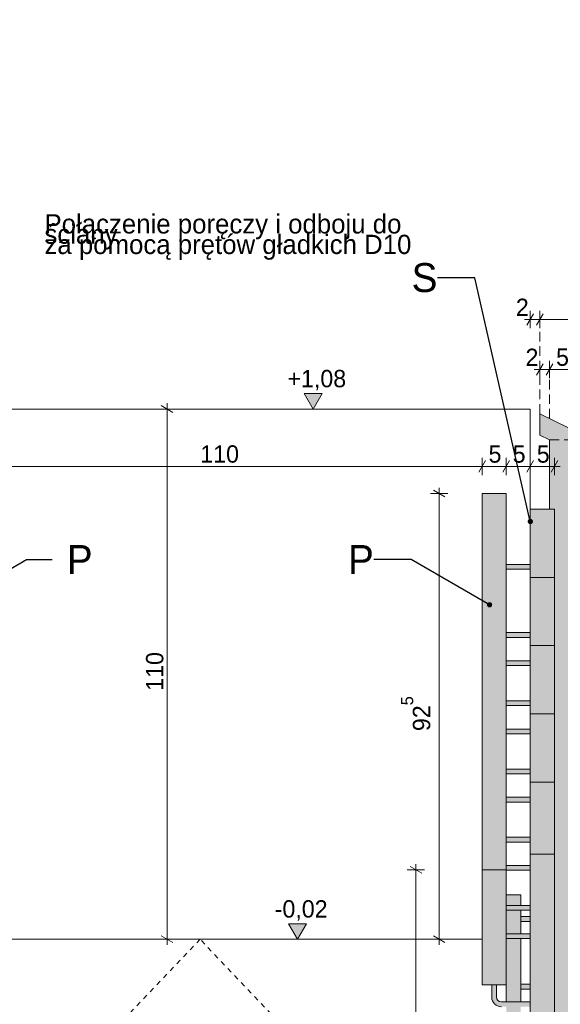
# Model space of a CAD drawing. Extents: x -445637 to -363038, y -16784 to 2261.
# Tile 4 of 29: x -440270 to -439149, y -15498 to -13455. Entities that reach past the tile are written whole.
import ezdxf

# ---------------------------------------------------------------- set-up
doc = ezdxf.new("R2010")
doc.units = 0
doc.header["$MEASUREMENT"] = 0
doc.linetypes.add('Hidden Line', pattern=[20, 10, -10])
doc.linetypes.add('Krawędzie ukryte', pattern=[30, 20, -10])
for name, color, linetype, lineweight in [('0_Nr_Pióra__21', 7, 'Continuous', 13), ('0_Nr_Pióra__5', 7, 'Continuous', 13), ('Arch balustrady_Nr_Pióra__41', 7, 'Continuous', 9), ('Arch balustrady_Nr_Pióra__5', 7, 'Continuous', 13), ('Arch opisy_Nr_Pióra__21', 7, 'Continuous', 13), ('INWENT WYMIARY_Nr_Pióra__21', 7, 'Continuous', 13), ('Istniejące schody_Nr_Pióra__5', 7, 'Continuous', 13)]:
    doc.layers.add(name, color=color, linetype=linetype, lineweight=lineweight)
doc.layers.add('arch wypelnienia_Nr_Pióra__2', color=7, linetype='Continuous', lineweight=13, true_color=0x7f7f7f)
doc.layers.add('INWENT WYMIARY', color=7, linetype='Continuous')
doc.styles.add('GENERATED_STYLE_1', font='txt')
doc.styles.add('GENERATED_STYLE_2', font='txt')
doc.styles.add('GENERATED_STYLE_3', font='txt')
doc.dimstyles.new('GENERATED_STYLE__1', dxfattribs={"dimtxt": 35.999999, "dimasz": 18.24, "dimexe": 0.18, "dimexo": 0, "dimgap": 0.09, "dimtad": 1, "dimdec": 0, "dimlfac": 0.1, "dimzin": 0, "dimdsep": 46, "dimtxsty": 'GENERATED_STYLE_1', "dimblk": 'ARROWHEAD_2', "dimblk1": 'ARROWHEAD_2', "dimblk2": 'ARROWHEAD_2', "dimcen": 0.09, "dimclrd": 7, "dimclre": 7, "dimclrt": 7, "dimazin": 0, "dimtfac": 1, "dimtdec": 4, "dimtmove": 0, "dimatfit": 3, "dimfxl": 0, "dimtolj": 1, "dimtzin": 0, "dimarcsym": 0})
doc.dimstyles.new('GENERATED_STYLE__2', dxfattribs={"dimtxt": 35.999999, "dimasz": 18.24, "dimexe": 0.18, "dimexo": 0, "dimgap": 0.09, "dimtad": 1, "dimdec": 0, "dimlfac": 0.1, "dimzin": 0, "dimdsep": 46, "dimtxsty": 'GENERATED_STYLE_1', "dimblk": 'ARROWHEAD_2', "dimblk1": 'ARROWHEAD_2', "dimblk2": 'ARROWHEAD_2', "dimcen": 0.09, "dimclrd": 7, "dimclre": 7, "dimclrt": 7, "dimazin": 0, "dimtfac": 1, "dimtdec": 4, "dimtmove": 2, "dimatfit": 3, "dimfxl": 0, "dimtolj": 1, "dimtzin": 0, "dimarcsym": 0})
doc.dimstyles.new('GENERATED_STYLE__3', dxfattribs={"dimtxt": 35.999999, "dimasz": 18.24, "dimexe": 0.18, "dimexo": 0, "dimgap": 0.09, "dimtad": 1, "dimtih": 1, "dimtoh": 1, "dimdec": 0, "dimlfac": 0.1, "dimzin": 0, "dimdsep": 46, "dimtxsty": 'GENERATED_STYLE_1', "dimblk": 'ARROWHEAD_2', "dimblk1": 'ARROWHEAD_2', "dimblk2": 'ARROWHEAD_2', "dimcen": 0.09, "dimclrd": 7, "dimclre": 7, "dimclrt": 7, "dimazin": 0, "dimtfac": 1, "dimtdec": 4, "dimtmove": 0, "dimatfit": 3, "dimfxl": 0, "dimtolj": 1, "dimtzin": 0, "dimarcsym": 0})
doc.dimstyles.new('GENERATED_STYLE__5', dxfattribs={"dimtxt": 35.999999, "dimasz": 22.028986, "dimexe": 0.18, "dimexo": 40, "dimgap": 0.09, "dimtad": 1, "dimtih": 1, "dimtoh": 1, "dimdec": 0, "dimzin": 0, "dimdsep": 46, "dimtxsty": 'GENERATED_STYLE_1', "dimblk": 'ARROWHEAD_5', "dimblk1": 'ARROWHEAD_5', "dimblk2": 'ARROWHEAD_5', "dimcen": 0.09, "dimclrd": 7, "dimclre": 7, "dimclrt": 7, "dimazin": 0, "dimtfac": 1, "dimtdec": 4, "dimtmove": 2, "dimatfit": 3, "dimfxl": 0, "dimtolj": 1, "dimtzin": 0, "dimarcsym": 0})
doc.dimstyles.new('GENERATED_STYLE__7', dxfattribs={"dimtxt": 0.18, "dimasz": 21.888, "dimexe": 0.18, "dimexo": 0.0625, "dimgap": 0.09, "dimtad": 0, "dimtih": 1, "dimtoh": 1, "dimdec": 4, "dimzin": 0, "dimdsep": 46, "dimcen": 0.09, "dimadec": 0, "dimazin": 0, "dimtfac": 1, "dimtdec": 4, "dimtmove": 0, "dimatfit": 3, "dimldrblk": 'ARROWHEAD_11', "dimfxl": 0, "dimtolj": 1, "dimtzin": 0, "dimarcsym": 0})

# ---------------------------------------------------------------- blocks, each defined once
blk = doc.blocks.new('*D23')
at = {"layer": 'INWENT WYMIARY_Nr_Pióra__21', "linetype": 'Continuous'}
for p, q in [((-439964.8, -14262.7), (-439964.8, -14250.9)), ((-439946.8, -14262.7), (-439982.8, -14262.7)), ((-439952.8, -14269.6), (-439976.8, -14255.7)), ((-439964.8, -15362.7), (-439964.8, -14262.7)), ((-439976.8, -15355.7), (-439952.8, -15369.6)), ((-439946.8, -15362.7), (-439982.8, -15362.7)), ((-439964.8, -15374.4), (-439964.8, -15362.7))]:
    blk.add_line(p, q, dxfattribs=at)
at = {"layer": 'INWENT WYMIARY_Nr_Pióra__21', "insert": (-439972, -14847.2), "char_height": 36, "attachment_point": 7, "rotation": 90, "style": 'GENERATED_STYLE_1'}
blk.add_mtext('{110}', dxfattribs=at)
blk = doc.blocks.new('ARROWHEAD_2')
at = {"color": 0, "linetype": 'Continuous', "lineweight": 0}
for p, q in [((0, 0), (-1, 0)), ((-0.38, -0.66), (0.38, 0.66))]:
    blk.add_line(p, q, dxfattribs=at)
blk = doc.blocks.new('Wymiary_5', base_point=(-439694.2, -15362.7))
at = {"layer": 'INWENT WYMIARY_Nr_Pióra__21', "linetype": 'Continuous'}
blk.add_hatch(color=256, dxfattribs=at).paths.add_polyline_path([(-439694.2, -15362.7), (-439712.8, -15330.7), (-439675.6, -15330.7)], flags=0)
for p, q in [((-439694.2, -15362.7), (-439712.8, -15330.7)), ((-439712.8, -15330.7), (-439675.6, -15330.7)), ((-439675.6, -15330.7), (-439694.2, -15362.7)), ((-439694.2, -15362.7), (-439718.2, -15362.7)), ((-439694.2, -15362.7), (-439670.2, -15362.7))]:
    blk.add_line(p, q, dxfattribs=at)
at = {"layer": 'INWENT WYMIARY_Nr_Pióra__21', "insert": (-439741.5, -15324.3), "char_height": 36, "attachment_point": 7, "style": 'GENERATED_STYLE_1'}
blk.add_mtext('{-0,02}', dxfattribs=at)
blk = doc.blocks.new('Wymiary_6', base_point=(-439661.5, -14262.7))
at = {"layer": 'INWENT WYMIARY_Nr_Pióra__21', "linetype": 'Continuous'}
blk.add_hatch(color=256, dxfattribs=at).paths.add_polyline_path([(-439661.5, -14262.7), (-439680.1, -14230.7), (-439643, -14230.7)], flags=0)
for p, q in [((-439661.5, -14262.7), (-439680.1, -14230.7)), ((-439680.1, -14230.7), (-439643, -14230.7)), ((-439643, -14230.7), (-439661.5, -14262.7)), ((-439661.5, -14262.7), (-439685.5, -14262.7)), ((-439661.5, -14262.7), (-439637.5, -14262.7))]:
    blk.add_line(p, q, dxfattribs=at)
at = {"layer": 'INWENT WYMIARY_Nr_Pióra__21', "insert": (-439715.1, -14224.3), "char_height": 36, "attachment_point": 7, "style": 'GENERATED_STYLE_1'}
blk.add_mtext('{+1,08}', dxfattribs=at)
blk = doc.blocks.new('*D136')
at = {"layer": 'INWENT WYMIARY_Nr_Pióra__21', "linetype": 'Continuous'}
for p, q in [((-439382.3, -14437.7), (-439418.3, -14437.7)), ((-439388.3, -14444.6), (-439412.3, -14430.7)), ((-439400.3, -14437.7), (-439400.3, -14425.9)), ((-439400.3, -15362.7), (-439400.3, -14437.7)), ((-439412.3, -15355.7), (-439388.3, -15369.6)), ((-439382.3, -15362.7), (-439418.3, -15362.7)), ((-439400.3, -15374.4), (-439400.3, -15362.7))]:
    blk.add_line(p, q, dxfattribs=at)
at = {"layer": 'INWENT WYMIARY_Nr_Pióra__21', "insert": (-439418.5, -14930.8), "char_height": 36, "attachment_point": 7, "rotation": 90, "style": 'GENERATED_STYLE_2'}
blk.add_mtext('{92\\A1{\\H0.7x;\\S5^  ;}}', dxfattribs=at)
blk = doc.blocks.new('*D137')
at = {"layer": 'INWENT WYMIARY_Nr_Pióra__21', "linetype": 'Continuous'}
for p, q in [((-439436.5, -15225.7), (-439460.5, -15211.9)), ((-439448.5, -15218.8), (-439448.5, -15207.1)), ((-439430.5, -15218.8), (-439466.5, -15218.8)), ((-439448.5, -16082.7), (-439448.5, -15218.8)), ((-439430.5, -16082.7), (-439466.5, -16082.7)), ((-439460.5, -16075.7), (-439436.5, -16089.6)), ((-439448.5, -16094.4), (-439448.5, -16082.7))]:
    blk.add_line(p, q, dxfattribs=at)
at = {"layer": 'INWENT WYMIARY_Nr_Pióra__21', "insert": (-439466.7, -15681.4), "char_height": 36, "attachment_point": 7, "rotation": 90, "style": 'GENERATED_STYLE_2'}
blk.add_mtext('{86\\A1{\\H0.7x;\\S5^  ;}}', dxfattribs=at)
blk = doc.blocks.new('*D153')
at = {"layer": 'INWENT WYMIARY_Nr_Pióra__21', "linetype": 'Continuous'}
for p, q in [((-440694.4, -14369.7), (-440708.3, -14393.7)), ((-440701.3, -14399.7), (-440701.3, -14363.7)), ((-440514.4, -14369.7), (-440528.3, -14393.7)), ((-440521.3, -14399.7), (-440521.3, -14363.7)), ((-440713.1, -14381.7), (-440701.3, -14381.7)), ((-440701.3, -14381.7), (-440521.3, -14381.7))]:
    blk.add_line(p, q, dxfattribs=at)
at = {"layer": 'INWENT WYMIARY_Nr_Pióra__21', "char_height": 36, "attachment_point": 7, "style": 'GENERATED_STYLE_1'}
for s, insert in [('{18}', (-440634.4, -14374.5)), ('{6}', (-440502.9, -14374.5)), ('{5}', (-440447.9, -14374.5)), ('{110}', (-439895.9, -14374.5)), ('{5}', (-439297.9, -14374.5)), ('{5}', (-439247.9, -14374.5)), ('{5}', (-439197.9, -14374.5))]:
    blk.add_mtext(s, dxfattribs=dict(at, insert=insert))
blk = doc.blocks.new('*D154')
at = {"layer": 'INWENT WYMIARY_Nr_Pióra__21', "linetype": 'Continuous'}
for p, q in [((-440514.4, -14369.7), (-440528.3, -14393.7)), ((-440521.3, -14399.7), (-440521.3, -14363.7)), ((-440454.4, -14369.7), (-440468.3, -14393.7)), ((-440461.3, -14399.7), (-440461.3, -14363.7)), ((-440521.3, -14381.7), (-440461.3, -14381.7))]:
    blk.add_line(p, q, dxfattribs=at)
at = {"layer": 'INWENT WYMIARY_Nr_Pióra__21', "char_height": 36, "attachment_point": 7, "style": 'GENERATED_STYLE_1'}
for s, insert in [('{18}', (-440634.4, -14374.5)), ('{6}', (-440502.9, -14374.5)), ('{5}', (-440447.9, -14374.5)), ('{110}', (-439895.9, -14374.5)), ('{5}', (-439297.9, -14374.5)), ('{5}', (-439247.9, -14374.5)), ('{5}', (-439197.9, -14374.5))]:
    blk.add_mtext(s, dxfattribs=dict(at, insert=insert))
blk = doc.blocks.new('*D155')
at = {"layer": 'INWENT WYMIARY_Nr_Pióra__21', "linetype": 'Continuous'}
for p, q in [((-440454.4, -14369.7), (-440468.3, -14393.7)), ((-440461.3, -14399.7), (-440461.3, -14363.7)), ((-440404.4, -14369.7), (-440418.3, -14393.7)), ((-440411.3, -14399.7), (-440411.3, -14363.7)), ((-440461.3, -14381.7), (-440411.3, -14381.7))]:
    blk.add_line(p, q, dxfattribs=at)
at = {"layer": 'INWENT WYMIARY_Nr_Pióra__21', "char_height": 36, "attachment_point": 7, "style": 'GENERATED_STYLE_1'}
for s, insert in [('{18}', (-440634.4, -14374.5)), ('{6}', (-440502.9, -14374.5)), ('{5}', (-440447.9, -14374.5)), ('{110}', (-439895.9, -14374.5)), ('{5}', (-439297.9, -14374.5)), ('{5}', (-439247.9, -14374.5)), ('{5}', (-439197.9, -14374.5))]:
    blk.add_mtext(s, dxfattribs=dict(at, insert=insert))
blk = doc.blocks.new('*D156')
at = {"layer": 'INWENT WYMIARY_Nr_Pióra__21', "linetype": 'Continuous'}
for p, q in [((-440404.4, -14369.7), (-440418.3, -14393.7)), ((-440411.3, -14399.7), (-440411.3, -14363.7)), ((-439304.4, -14369.7), (-439318.3, -14393.7)), ((-439311.3, -14399.7), (-439311.3, -14363.7)), ((-440411.3, -14381.7), (-439311.3, -14381.7))]:
    blk.add_line(p, q, dxfattribs=at)
at = {"layer": 'INWENT WYMIARY_Nr_Pióra__21', "char_height": 36, "attachment_point": 7, "style": 'GENERATED_STYLE_1'}
for s, insert in [('{18}', (-440634.4, -14374.5)), ('{6}', (-440502.9, -14374.5)), ('{5}', (-440447.9, -14374.5)), ('{110}', (-439895.9, -14374.5)), ('{5}', (-439297.9, -14374.5)), ('{5}', (-439247.9, -14374.5)), ('{5}', (-439197.9, -14374.5))]:
    blk.add_mtext(s, dxfattribs=dict(at, insert=insert))
blk = doc.blocks.new('*D157')
at = {"layer": 'INWENT WYMIARY_Nr_Pióra__21', "linetype": 'Continuous'}
for p, q in [((-439304.4, -14369.7), (-439318.3, -14393.7)), ((-439311.3, -14399.7), (-439311.3, -14363.7)), ((-439254.4, -14369.7), (-439268.3, -14393.7)), ((-439261.3, -14399.7), (-439261.3, -14363.7)), ((-439311.3, -14381.7), (-439261.3, -14381.7))]:
    blk.add_line(p, q, dxfattribs=at)
at = {"layer": 'INWENT WYMIARY_Nr_Pióra__21', "char_height": 36, "attachment_point": 7, "style": 'GENERATED_STYLE_1'}
for s, insert in [('{18}', (-440634.4, -14374.5)), ('{6}', (-440502.9, -14374.5)), ('{5}', (-440447.9, -14374.5)), ('{110}', (-439895.9, -14374.5)), ('{5}', (-439297.9, -14374.5)), ('{5}', (-439247.9, -14374.5)), ('{5}', (-439197.9, -14374.5))]:
    blk.add_mtext(s, dxfattribs=dict(at, insert=insert))
blk = doc.blocks.new('*D158')
at = {"layer": 'INWENT WYMIARY_Nr_Pióra__21', "linetype": 'Continuous'}
for p, q in [((-439254.4, -14369.7), (-439268.3, -14393.7)), ((-439261.3, -14399.7), (-439261.3, -14363.7)), ((-439204.4, -14369.7), (-439218.3, -14393.7)), ((-439211.3, -14399.7), (-439211.3, -14363.7)), ((-439261.3, -14381.7), (-439211.3, -14381.7))]:
    blk.add_line(p, q, dxfattribs=at)
at = {"layer": 'INWENT WYMIARY_Nr_Pióra__21', "char_height": 36, "attachment_point": 7, "style": 'GENERATED_STYLE_1'}
for s, insert in [('{18}', (-440634.4, -14374.5)), ('{6}', (-440502.9, -14374.5)), ('{5}', (-440447.9, -14374.5)), ('{110}', (-439895.9, -14374.5)), ('{5}', (-439297.9, -14374.5)), ('{5}', (-439247.9, -14374.5)), ('{5}', (-439197.9, -14374.5))]:
    blk.add_mtext(s, dxfattribs=dict(at, insert=insert))
blk = doc.blocks.new('*D159')
at = {"layer": 'INWENT WYMIARY_Nr_Pióra__21', "linetype": 'Continuous'}
for p, q in [((-439204.4, -14369.7), (-439218.3, -14393.7)), ((-439211.3, -14399.7), (-439211.3, -14363.7)), ((-439168.3, -14393.7), (-439154.4, -14369.7)), ((-439161.3, -14399.7), (-439161.3, -14363.7)), ((-439211.3, -14381.7), (-439161.3, -14381.7)), ((-439161.3, -14381.7), (-439149.6, -14381.7))]:
    blk.add_line(p, q, dxfattribs=at)
at = {"layer": 'INWENT WYMIARY_Nr_Pióra__21', "char_height": 36, "attachment_point": 7, "style": 'GENERATED_STYLE_1'}
for s, insert in [('{18}', (-440634.4, -14374.5)), ('{6}', (-440502.9, -14374.5)), ('{5}', (-440447.9, -14374.5)), ('{110}', (-439895.9, -14374.5)), ('{5}', (-439297.9, -14374.5)), ('{5}', (-439247.9, -14374.5)), ('{5}', (-439197.9, -14374.5))]:
    blk.add_mtext(s, dxfattribs=dict(at, insert=insert))
blk = doc.blocks.new('*D162')
at = {"layer": 'INWENT WYMIARY_Nr_Pióra__21', "linetype": 'Continuous'}
for p, q in [((-439204.4, -14065), (-439218.3, -14089)), ((-439211.3, -14095), (-439211.3, -14059)), ((-439184.4, -14065), (-439198.3, -14089)), ((-439191.3, -14095), (-439191.3, -14059)), ((-439223.1, -14077), (-439211.3, -14077)), ((-439211.3, -14077), (-439191.3, -14077))]:
    blk.add_line(p, q, dxfattribs=at)
at = {"layer": 'INWENT WYMIARY_Nr_Pióra__21', "char_height": 36, "attachment_point": 7, "style": 'GENERATED_STYLE_1'}
for s, insert in [('{2}', (-439241.3, -14069.8)), ('{142}', (-438515.9, -14069.8))]:
    blk.add_mtext(s, dxfattribs=dict(at, insert=insert))
blk = doc.blocks.new('*D163')
at = {"layer": 'INWENT WYMIARY_Nr_Pióra__21', "linetype": 'Continuous'}
for p, q in [((-439184.4, -14065), (-439198.3, -14089)), ((-439191.3, -14095), (-439191.3, -14059)), ((-437778.3, -14089), (-437764.4, -14065)), ((-437771.3, -14095), (-437771.3, -14059)), ((-439191.3, -14077), (-437771.3, -14077)), ((-437771.3, -14077), (-437759.6, -14077))]:
    blk.add_line(p, q, dxfattribs=at)
at = {"layer": 'INWENT WYMIARY_Nr_Pióra__21', "char_height": 36, "attachment_point": 7, "style": 'GENERATED_STYLE_1'}
for s, insert in [('{2}', (-439241.3, -14069.8)), ('{142}', (-438515.9, -14069.8))]:
    blk.add_mtext(s, dxfattribs=dict(at, insert=insert))
blk = doc.blocks.new('*D164')
at = {"layer": 'INWENT WYMIARY_Nr_Pióra__21', "linetype": 'Continuous'}
for p, q in [((-439184.4, -14168.7), (-439198.3, -14192.7)), ((-439191.3, -14198.7), (-439191.3, -14162.7)), ((-439164.4, -14168.7), (-439178.3, -14192.7)), ((-439171.3, -14198.7), (-439171.3, -14162.7)), ((-439203.1, -14180.7), (-439191.3, -14180.7)), ((-439191.3, -14180.7), (-439171.3, -14180.7))]:
    blk.add_line(p, q, dxfattribs=at)
at = {"layer": 'INWENT WYMIARY_Nr_Pióra__21', "char_height": 36, "attachment_point": 7, "style": 'GENERATED_STYLE_1'}
for s, insert in [('{2}', (-439221.3, -14173.5)), ('{5}', (-439157.9, -14173.5))]:
    blk.add_mtext(s, dxfattribs=dict(at, insert=insert))
blk = doc.blocks.new('*D165')
at = {"layer": 'INWENT WYMIARY_Nr_Pióra__21', "linetype": 'Continuous'}
for p, q in [((-439164.4, -14168.7), (-439178.3, -14192.7)), ((-439171.3, -14198.7), (-439171.3, -14162.7)), ((-439128.3, -14192.7), (-439114.4, -14168.7)), ((-439121.3, -14198.7), (-439121.3, -14162.7)), ((-439171.3, -14180.7), (-439121.3, -14180.7)), ((-439121.3, -14180.7), (-439109.6, -14180.7))]:
    blk.add_line(p, q, dxfattribs=at)
at = {"layer": 'INWENT WYMIARY_Nr_Pióra__21', "char_height": 36, "attachment_point": 7, "style": 'GENERATED_STYLE_1'}
for s, insert in [('{2}', (-439221.3, -14173.5)), ('{5}', (-439157.9, -14173.5))]:
    blk.add_mtext(s, dxfattribs=dict(at, insert=insert))
blk = doc.blocks.new('*D170')
at = {"layer": 'INWENT WYMIARY_Nr_Pióra__21', "linetype": 'Continuous'}
for p, q in [((-438960.6, -14326.9), (-438960.6, -14315.2)), ((-438942.6, -14326.9), (-438978.6, -14326.9)), ((-438948.6, -14333.8), (-438972.6, -14320)), ((-438960.6, -15633.6), (-438960.6, -14326.9)), ((-438942.6, -15633.6), (-438978.6, -15633.6)), ((-438972.6, -15626.7), (-438948.6, -15640.6)), ((-438960.6, -15645.4), (-438960.6, -15633.6))]:
    blk.add_line(p, q, dxfattribs=at)
at = {"layer": 'INWENT WYMIARY_Nr_Pióra__21', "insert": (-438978.8, -15059.7), "char_height": 36, "attachment_point": 7, "rotation": 90, "style": 'GENERATED_STYLE_2'}
blk.add_mtext('{130\\A1{\\H0.7x;\\S5^  ;}}', dxfattribs=at)
blk = doc.blocks.new('*D173')
at = {"layer": 'INWENT WYMIARY_Nr_Pióra__21', "linetype": 'Continuous'}
for p, q in [((-439053.6, -15464.4), (-438608.7, -14558.7)), ((-438592.6, -14566.6), (-438624.9, -14550.8)), ((-438601, -14570.2), (-438616.4, -14547.2)), ((-438608.7, -14558.7), (-438603.5, -14548.2)), ((-439037.4, -15472.3), (-439069.7, -15456.4)), ((-439061.3, -15452.9), (-439045.9, -15475.9)), ((-439058.8, -15474.9), (-439053.6, -15464.4))]:
    blk.add_line(p, q, dxfattribs=at)
at = {"layer": 'INWENT WYMIARY_Nr_Pióra__21', "insert": (-438852.9, -15039.4), "char_height": 36, "attachment_point": 7, "rotation": 63.8384, "style": 'GENERATED_STYLE_1'}
blk.add_mtext('{101}', dxfattribs=at)
blk = doc.blocks.new('*D198')
at = {"layer": '0_Nr_Pióra__5', "linetype": 'Continuous'}
for points in [[(-439778.6, -12792.6), (-439799.3, -12802.8), (-439801.7, -12791.1)], [(-439997.2, -13091.7), (-440005.7, -13070.2), (-439993.7, -13068.8)]]:
    blk.add_hatch(color=256, dxfattribs=at).paths.add_polyline_path(points, flags=0)
for p, q in [((-439778.6, -12792.6), (-439801.7, -12791.1)), ((-439799.3, -12802.8), (-439801.7, -12791.1)), ((-439778.6, -12792.6), (-439799.3, -12802.8)), ((-440005.7, -13070.2), (-439993.7, -13068.8)), ((-439997.2, -13091.7), (-440005.7, -13070.2)), ((-439997.2, -13091.7), (-439993.7, -13068.8)), ((-440018.7, -13095.1), (-439975.7, -13088.4))]:
    blk.add_line(p, q, dxfattribs=at)
blk.add_arc((-439738.3, -13051.5), 262, 103.7369, 183.9413, dxfattribs=at)
at = {"layer": '0_Nr_Pióra__21', "insert": (-439955.9, -12953.2), "char_height": 36, "attachment_point": 7, "style": 'GENERATED_STYLE_1'}
blk.add_mtext('{90,00°}', dxfattribs=at)
blk = doc.blocks.new('ARROWHEAD_5')
at = {"color": 0, "linetype": 'Continuous', "lineweight": 0}
blk.add_line((0, 0), (-1, 0), dxfattribs=at)
blk.add_solid([(-1, 0.2679), (0, 0), (-1, -0.2679), (-1, 0.2679)], dxfattribs=at)
blk = doc.blocks.new('ARROWHEAD_11')
at = {"color": 0, "linetype": 'Continuous', "lineweight": 0}
blk.add_line((0, 0), (-1, 0), dxfattribs=at)
at = {"color": 0, "linetype": 'Continuous', "lineweight": 0, "const_width": 0.25, "flags": 128}
blk.add_lwpolyline([(-0.125, 0, 1), (0.125, 0, 1)], format="xyb", close=True, dxfattribs=at)

msp = doc.modelspace()

# ---------------------------------------------------------------- hatches: boundary and pattern name
at = {"layer": 'arch wypelnienia_Nr_Pióra__2', "linetype": 'Continuous'}
h = msp.add_hatch(color=256, dxfattribs=at)
h.paths.add_polyline_path([(-439311.3, -14437.7), (-439261.3, -14437.7), (-439261.3, -14584.9), (-439211.3, -14584.9), (-439211.3, -14470.5), (-439171.3, -14470.5), (-439171.3, -14326.9), (-439191.3, -14317.1), (-439191.3, -14272.5), (-437816.1, -14948.1, -0.414214), (-437779.5, -15055.2), (-438081.3, -15669.5), (-438081.3, -16053.6), (-438271.3, -16053.6), (-438271.3, -15933.6), (-438131.3, -15933.6), (-438131.3, -15917.4), (-439121.3, -15431.1), (-439121.3, -15513.6), (-438981.3, -15513.6), (-438981.3, -15633.6), (-439161.3, -15633.6), (-439161.3, -16075.6), (-439211.3, -16075.6), (-439211.3, -15890.6), (-439231.3, -15890.6), (-439231.3, -16042.7), (-439261.3, -16042.7), (-439261.3, -15502.5), (-439273.9, -15502.3, -0.376516), (-439291.3, -15482.5), (-439291.3, -15457.3), (-439311.3, -15457.3)], flags=0)
h.paths.add_polyline_path([(-438081.3, -14862.3), (-437833.7, -14984, -0.414214), (-437815.4, -15037.5), (-438081.3, -15578.8)], flags=0)
h.paths.add_polyline_path([(-439121.3, -14606.6), (-439121.3, -14351.5), (-438131.3, -14837.8), (-438131.3, -15092.9)], flags=0)
h.paths.add_polyline_path([(-439121.3, -14740.3), (-439121.3, -14628.9), (-438131.3, -15115.2), (-438131.3, -15226.6)], flags=0)
h.paths.add_polyline_path([(-439121.3, -14762.6), (-438131.3, -15248.9), (-438131.3, -15360.3), (-439121.3, -14874)], flags=0)
h.paths.add_polyline_path([(-439121.3, -14896.3), (-438131.3, -15382.6), (-438131.3, -15494), (-439121.3, -15007.7)], flags=0)
h.paths.add_polyline_path([(-439121.3, -15141.4), (-439121.3, -15030), (-438131.3, -15516.3), (-438131.3, -15627.7)], flags=0)
h.paths.add_polyline_path([(-439121.3, -15275.1), (-439121.3, -15163.7), (-438131.3, -15650), (-438131.3, -15761.4)], flags=0)
h.paths.add_polyline_path([(-439121.3, -15297.4), (-438131.3, -15783.7), (-438131.3, -15895.1), (-439121.3, -15408.8)], flags=0)
h.paths.add_polyline_path([(-439211.3, -15880.6), (-439231.3, -15880.6), (-439231.3, -15749.1), (-439211.3, -15749.1)], flags=0)
h.paths.add_polyline_path([(-439211.3, -15739.1), (-439231.3, -15739.1), (-439231.3, -15607.5), (-439211.3, -15607.5)], flags=0)
h.paths.add_polyline_path([(-439231.3, -15597.5), (-439231.3, -15502.5), (-439211.3, -15502.5), (-439211.3, -15597.5)], flags=0)
h.paths.add_polyline_path([(-439211.3, -15492.5), (-439231.3, -15492.5), (-439231.3, -15466), (-439211.3, -15466)], flags=0)
h.paths.add_polyline_path([(-439281.3, -15457.3), (-439261.3, -15457.3), (-439261.3, -15492.5), (-439271.3, -15492.5, -0.414214), (-439281.3, -15482.5)], flags=0)
h.paths.add_polyline_path([(-439211.3, -15456), (-439231.3, -15456), (-439231.3, -15361), (-439211.3, -15361)], flags=0)
h.paths.add_polyline_path([(-439231.3, -15351), (-439231.3, -15325.5), (-439211.3, -15325.5), (-439211.3, -15351)], flags=0)
h.paths.add_polyline_path([(-439231.3, -15315.5), (-439231.3, -15302.5), (-439211.3, -15302.5), (-439211.3, -15315.5)], flags=0)
h.paths.add_polyline_path([(-439231.3, -15292.5), (-439231.3, -15270.1), (-439261.3, -15270.1), (-439261.3, -15219.5), (-439211.3, -15219.5), (-439211.3, -15292.5)], flags=0)
h.paths.add_polyline_path([(-439261.3, -15161), (-439211.3, -15161), (-439211.3, -15185.8), (-439211.3, -15209.5), (-439261.3, -15209.5)], flags=0)
h.paths.add_polyline_path([(-439211.3, -15078), (-439211.3, -15151), (-439261.3, -15151), (-439261.3, -15078)], flags=0)
h.paths.add_polyline_path([(-439261.3, -15068), (-439261.3, -15019.5), (-439211.3, -15019.5), (-439211.3, -15068)], flags=0)
h.paths.add_polyline_path([(-439211.3, -14936.5), (-439211.3, -15009.5), (-439261.3, -15009.5), (-439261.3, -14936.5)], flags=0)
h.paths.add_polyline_path([(-439211.3, -14878), (-439211.3, -14926.5), (-439261.3, -14926.5), (-439261.3, -14878)], flags=0)
h.paths.add_polyline_path([(-439211.3, -14794.9), (-439211.3, -14868), (-439261.3, -14868), (-439261.3, -14794.9)], flags=0)
h.paths.add_polyline_path([(-439261.3, -14784.9), (-439261.3, -14736.5), (-439211.3, -14736.5), (-439211.3, -14784.9)], flags=0)
h.paths.add_polyline_path([(-439261.3, -14726.5), (-439261.3, -14594.9), (-439211.3, -14594.9), (-439211.3, -14726.5)], flags=0)

# ---------------------------------------------------------------- linework, layer by layer
at = {"layer": 'Arch balustrady_Nr_Pióra__41', "linetype": 'Continuous'}
for p, q in [((-439261.3, -14437.7), (-439311.3, -14437.7)), ((-439311.3, -15457.3), (-439311.3, -14437.7)), ((-439261.3, -14437.7), (-439261.3, -15457.3)), ((-439161.3, -14470.5), (-439211.3, -14470.5)), ((-439211.3, -15185.8), (-439211.3, -14470.5)), ((-439161.3, -14470.5), (-439161.3, -15185.8)), ((-439211.3, -14584.9), (-439261.3, -14584.9)), ((-439211.3, -14594.9), (-439261.3, -14594.9)), ((-439161.3, -14612), (-439211.3, -14612)), ((-439211.3, -14726.5), (-439261.3, -14726.5)), ((-439211.3, -14736.5), (-439261.3, -14736.5)), ((-439161.3, -14753.5), (-439211.3, -14753.5)), ((-439211.3, -14784.9), (-439261.3, -14784.9)), ((-439211.3, -14794.9), (-439261.3, -14794.9)), ((-439211.3, -14868), (-439261.3, -14868)), ((-439211.3, -14878), (-439261.3, -14878)), ((-439161.3, -14895), (-439211.3, -14895)), ((-439211.3, -14926.5), (-439261.3, -14926.5)), ((-439211.3, -14936.5), (-439261.3, -14936.5)), ((-439211.3, -15009.5), (-439261.3, -15009.5)), ((-439211.3, -15019.5), (-439261.3, -15019.5)), ((-439161.3, -15036.5), (-439211.3, -15036.5)), ((-439211.3, -15068), (-439261.3, -15068)), ((-439211.3, -15078), (-439261.3, -15078)), ((-439211.3, -15151), (-439261.3, -15151)), ((-439211.3, -15161), (-439261.3, -15161)), ((-439211.3, -15185.8), (-439211.3, -16045.6)), ((-439161.3, -15185.8), (-439211.3, -15185.8)), ((-439161.3, -15185.8), (-439161.3, -16075.6)), ((-439211.3, -15209.5), (-439261.3, -15209.5)), ((-439261.3, -15218.8), (-439311.3, -15218.8)), ((-439211.3, -15219.5), (-439261.3, -15219.5)), ((-439261.3, -15270.1), (-439261.3, -15492.5)), ((-439231.3, -15270.1), (-439261.3, -15270.1)), ((-439231.3, -15270.1), (-439231.3, -15292.5)), ((-439211.3, -15292.5), (-439261.3, -15292.5)), ((-439211.3, -15302.5), (-439261.3, -15302.5)), ((-439231.3, -15302.5), (-439231.3, -15351)), ((-439211.3, -15315.5), (-439231.3, -15315.5)), ((-439211.3, -15325.5), (-439231.3, -15325.5)), ((-439211.3, -15351), (-439261.3, -15351)), ((-439211.3, -15361), (-439261.3, -15361)), ((-439231.3, -15361), (-439231.3, -15492.5)), ((-439261.3, -15457.3), (-439311.3, -15457.3)), ((-439291.3, -15482.5), (-439291.3, -15457.3)), ((-439281.3, -15482.5), (-439281.3, -15457.3)), ((-439211.3, -15456), (-439231.3, -15456)), ((-439211.3, -15466), (-439231.3, -15466)), ((-439211.3, -15492.5), (-439271.3, -15492.5))]:
    msp.add_line(p, q, dxfattribs=at)
for radius in [20, 10]:
    msp.add_arc((-439271.3, -15482.5), radius, 180, 270, dxfattribs=at)
at = {"layer": 'Arch balustrady_Nr_Pióra__5', "linetype": 'Continuous'}
for p, q in [((-437816.1, -14948.1), (-439191.3, -14272.5)), ((-439191.3, -14317.1), (-439191.3, -14272.5)), ((-439171.3, -14326.9), (-439191.3, -14317.1)), ((-439171.3, -14470.5), (-439171.3, -14326.9))]:
    msp.add_line(p, q, dxfattribs=at)
at = {"layer": 'Istniejące schody_Nr_Pióra__5', "linetype": 'Krawędzie ukryte'}
for p, q in [((-439191.3, -14272.5), (-439191.3, -14077)), ((-439171.3, -14282.3), (-439171.3, -14180.7)), ((-439171.3, -14326.9), (-438960.6, -14326.9))]:
    msp.add_line(p, q, dxfattribs=at)
at = {"layer": 'Istniejące schody_Nr_Pióra__5', "linetype": 'Continuous'}
for p, q in [((-440521.3, -14262.7), (-439211.3, -14262.7)), ((-439211.3, -15362.7), (-439211.3, -14262.7)), ((-440411.3, -15362.7), (-439311.3, -15362.7)), ((-439211.3, -15362.7), (-439211.3, -16082.7))]:
    msp.add_line(p, q, dxfattribs=at)
at = {"layer": 'Istniejące schody_Nr_Pióra__5', "linetype": 'Hidden Line'}
for p, q in [((-439896.3, -15362.7), (-440581.3, -16082.7)), ((-439211.3, -16082.7), (-439896.3, -15362.7))]:
    msp.add_line(p, q, dxfattribs=at)

# ---------------------------------------------------------------- block references
at = {"layer": 'INWENT WYMIARY', "linetype": 'Continuous'}
for name, p in [('Wymiary_6', (-439661.5, -14262.7)), ('Wymiary_5', (-439694.2, -15362.7))]:
    msp.add_blockref(name, p, dxfattribs=at)

# ---------------------------------------------------------------- texts
at = {"layer": 'Arch opisy_Nr_Pióra__21', "linetype": 'Continuous', "insert": (-440219.1, -13906), "char_height": 40, "width": 844.048, "attachment_point": 4, "line_spacing_factor": 0.31974, "style": 'GENERATED_STYLE_3'}
msp.add_mtext('{Połączenie poręczy i odboju do ściany\\Pza pomocą prętów gładkich D10}', dxfattribs=at)
at = {"layer": 'Arch opisy_Nr_Pióra__21', "linetype": 'Continuous', "char_height": 60, "width": 46.306, "style": 'GENERATED_STYLE_3'}
for s, insert, attachment_point in [('{S}', (-439404, -13990.5), 6), ('{P}', (-440172.7, -14574.9), 4), ('{P}', (-439535.9, -14574.9), 6)]:
    msp.add_mtext(s, dxfattribs=dict(at, insert=insert, attachment_point=attachment_point))

# ---------------------------------------------------------------- dimensions: what is measured, and where the dimension line sits
at = {"linetype": 'Continuous'}
dim = msp.add_angular_dim_3p(base=(-439949.8, -12896.9), center=(-439738.3, -13051.5), p1=(-439838.4, -12407.5), p2=(-444251.6, -13753.3), dimstyle='GENERATED_STYLE__5', dxfattribs=at)
dim.commit()
dim.dimension.update_dxf_attribs({"geometry": '*D198', "text_midpoint": (-439884.5, -12935.2), "dimtype": 165})
at = {"layer": 'INWENT WYMIARY', "linetype": 'Continuous'}
for base, p1, p2, picture, middle in [((-439211.3, -14077), (-439211.3, -14262.7), (-439191.3, -14272.5), '*D162', (-439227.7, -14051.8)), ((-439211.3, -14077), (-439191.3, -14272.5), (-437771.3, -15131.6), '*D163', (-438474.9, -14051.8)), ((-439191.3, -14180.7), (-439191.3, -14317.1), (-439171.3, -14326.9), '*D164', (-439207.7, -14155.5)), ((-439191.3, -14180.7), (-439171.3, -14326.9), (-439121.3, -14383.2), '*D165', (-439144.2, -14155.5)), ((-440701.3, -14381.7), (-440701.3, -14405.5), (-440521.3, -14396.1), '*D153', (-440607.1, -14356.5)), ((-440701.3, -14381.7), (-440521.3, -14396.1), (-440461.3, -14437.7), '*D154', (-440489.2, -14356.5)), ((-440701.3, -14381.7), (-440461.3, -14437.7), (-440411.3, -14437.7), '*D155', (-440434.2, -14356.5)), ((-440701.3, -14381.7), (-440411.3, -14437.7), (-439311.3, -14437.7), '*D156', (-439856.7, -14356.5)), ((-440701.3, -14381.7), (-439311.3, -14437.7), (-439261.3, -14437.7), '*D157', (-439284.2, -14356.5)), ((-440701.3, -14381.7), (-439261.3, -14437.7), (-439211.3, -14548.6), '*D158', (-439234.2, -14356.5)), ((-440701.3, -14381.7), (-439211.3, -14548.6), (-439161.3, -14470.5), '*D159', (-439184.2, -14356.5))]:
    dim = msp.add_linear_dim(base=base, p1=p1, p2=p2, dimstyle='GENERATED_STYLE__3', dxfattribs=at)
    dim.commit()
    dim.dimension.update_dxf_attribs({"geometry": picture, "text_midpoint": middle})
for base, p1, p2, angle, dimstyle, picture, middle in [((-439964.8, -15362.7), (-439712.2, -15362.7), (-439702.4, -14262.7), 90, 'GENERATED_STYLE__1', '*D23', (-439990, -14808.1)), ((-438960.6, -15633.6), (-438981.3, -15633.6), (-439171.3, -14326.9), 90, 'GENERATED_STYLE__2', '*D170', (-438985.8, -14982.7)), ((-439053.6, -15464.4), (-439516, -15237.2), (-439071.1, -14331.6), 63.8384, 'GENERATED_STYLE__1', '*D173', (-438850.9, -14994.7)), ((-439400.29643, -15362.67716), (-439307.40562, -15362.67716), (-439232.97098, -14437.67717), 90, 'GENERATED_STYLE__1', '*D136', (-439425.49643, -14867.46019)), ((-439448.5, -16082.7), (-439361.4, -16082.7), (-439311.3, -15218.8), 90, 'GENERATED_STYLE__1', '*D137', (-439473.7, -15618))]:
    dim = msp.add_linear_dim(base=base, p1=p1, p2=p2, angle=angle, dimstyle=dimstyle, dxfattribs=at)
    dim.commit()
    dim.dimension.update_dxf_attribs({"geometry": picture, "text_midpoint": middle})

# ---------------------------------------------------------------- leaders
at = {"layer": 'Arch opisy_Nr_Pióra__21', "linetype": 'Continuous', "annotation_type": 0, "has_hookline": 1, "hookline_direction": 1, "text_width": 40}
for points in [[(-439211.3, -14496), (-439326.7, -13990.5), (-439404, -13990.5)], [(-440419, -14668.8), (-440256.4, -14575.2), (-440203, -14575.2)], [(-439295.9, -14668.8), (-439458.6, -14574.9), (-439535.9, -14574.9)]]:
    msp.add_leader(points, dimstyle='GENERATED_STYLE__7', dxfattribs=at)

doc.saveas('drawing.dxf')
